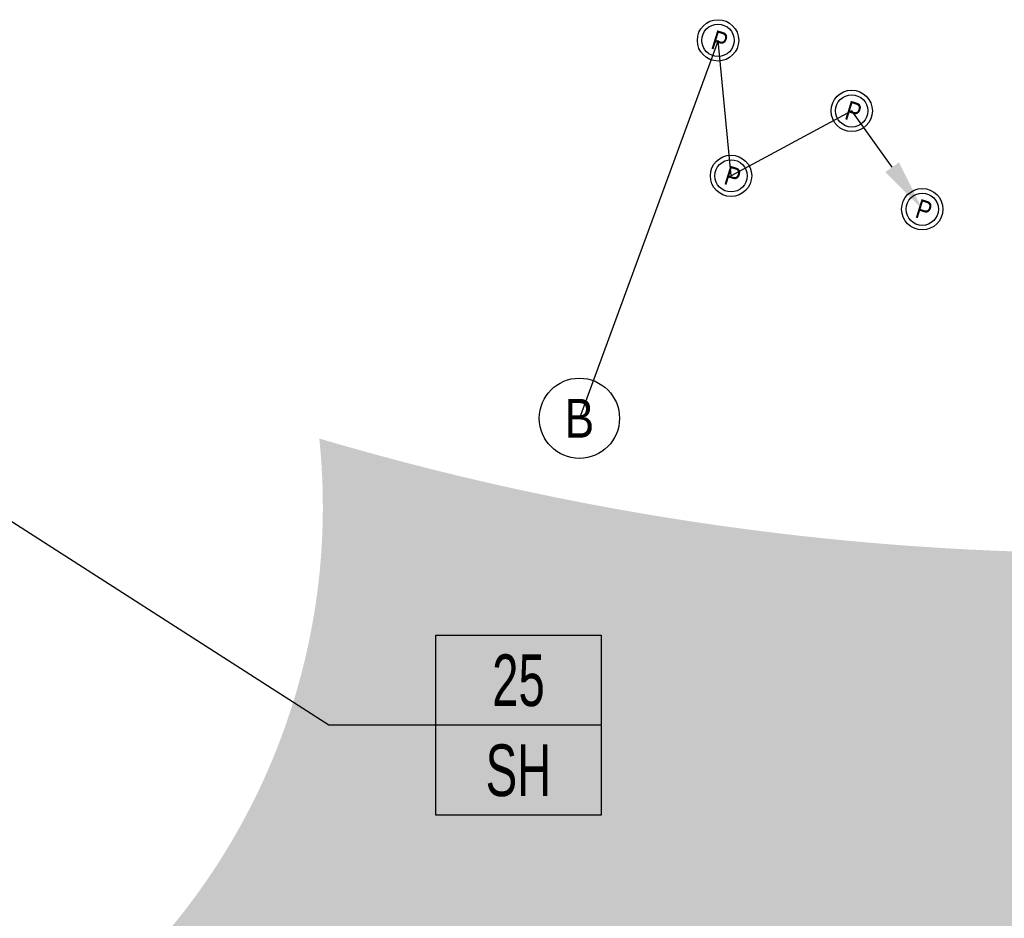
# Model space of a CAD drawing. Extents: x 1609557 to 1611883, y 574690 to 575242.
# Tile 6 of 43: x 1609974 to 1610022, y 575094 to 575137. Entities that reach past the tile are written whole.
import ezdxf
from ezdxf import colors
from ezdxf.entities.mleader import LeaderData, LeaderLine
from ezdxf.enums import TextEntityAlignment as Align
from ezdxf.math import Vec2, Vec3

# ---------------------------------------------------------------- set-up
doc = ezdxf.new("R2010")
doc.units = 0
doc.header["$MEASUREMENT"] = 0
doc.layers.add('C-SHRUB-WELL', color=3, linetype='Continuous')
doc.layers.add('L-STON', color=3, linetype='Continuous')
doc.layers.add('L-ANNO-NOTE', color=2, linetype='Continuous', lineweight=25)
doc.styles.add('RDG_Standard', font='ARIALN.TTF')
doc.styles.add('SHR', font='ARIALN.TTF', dxfattribs={"height": 0.75})
doc.styles.get("Standard").update_dxf_attribs({"font": 'arial.ttf'})
doc.styles.add('X-HLVM1S', font='ARIALN.TTF')

# ---------------------------------------------------------------- blocks, each defined once
blk = doc.blocks.new('*U99')
at = {"true_color": 0xffffff}
blk.add_hatch(color=7, dxfattribs=at).paths.add_polyline_path([(0.1124, 0.2353), (0.5466, 0.2353), (0.5466, -0.235), (0.1124, -0.2353)])
at = {"color": 3}
for points in [[(0.1295, 0), (-0.1295, 0), (-1.0238, 0.573)], [(0.5295, 0), (0.1295, 0)]]:
    blk.add_lwpolyline(points, dxfattribs=at)
blk.add_lwpolyline([(0.1295, 0.2179), (0.5295, 0.2179), (0.5295, -0.2179), (0.1295, -0.2179)], close=True, dxfattribs=at)
at = {"color": 1, "style": 'X-HLVM1S', "width": 0.8, "flags": 8}
for tag, p in [('PLANTNUMBER', (0.3295, 0.1089)), ('SPECIESTYPE', (0.3295, -0.1089))]:
    blk.add_attdef(tag, text='', height=0.125, dxfattribs=at).set_placement(p, align=Align.MIDDLE_CENTER)
blk = doc.blocks.new('_SHRUBWELL')
at = {"lineweight": -2}
for radius in [0.08, 0.0625]:
    blk.add_circle((0, 0), radius, dxfattribs=at)
at = {"lineweight": -2, "style": 'SHR'}
blk.add_text('P', height=0.075, rotation=342.79, dxfattribs=at).set_placement((-0.0045, -0.0389), align=Align.CENTER)
blk = doc.blocks.new('KEYNOTE-CIRCLE')
at = {"layer": 'L-ANNO-NOTE', "color": 0, "transparency": 16777216}
blk.add_circle((0, 0), 0.0971, dxfattribs=at)
at = {"layer": 'L-ANNO-NOTE', "color": 0, "transparency": 16777216, "style": 'RDG_Standard'}
blk.add_attdef('#', text='', height=0.0938, dxfattribs=at).set_placement((0, 0), align=Align.MIDDLE_CENTER)

msp = doc.modelspace()

# ---------------------------------------------------------------- hatches: boundary and pattern name
at = {"layer": 'L-STON'}
h = msp.add_hatch(dxfattribs=at)
h.set_pattern_fill('GRASS', color=256, scale=2)
edge = h.paths.add_edge_path()
edge.add_line((1609862.714, 575104.346), (1609865.395, 575104.885))
edge.add_line((1609865.395, 575104.885), (1609867.642, 575107.527))
edge.add_line((1609867.642, 575107.527), (1609867.92, 575109.522))
edge.add_line((1609867.92, 575109.522), (1609870.497, 575113.52))
edge.add_line((1609870.497, 575113.52), (1609873.167, 575113.52))
edge.add_line((1609873.167, 575113.52), (1609875.427, 575114.511))
edge.add_line((1609875.427, 575114.511), (1609876.338, 575116.862))
edge.add_line((1609876.338, 575116.862), (1609875.904, 575121.019))
edge.add_line((1609875.904, 575121.019), (1609877.001, 575123.397))
edge.add_line((1609877.001, 575123.397), (1609877.073, 575123.92))
edge.add_arc((1609907.814, 575185.157), 68.519, 243.34377, 284.76213)
edge.add_arc((1609956.746, 575113.658), 31.907, 170.5461, 365.9406)
edge.add_arc((1610026.777, 575246.415), 135, 253.52088, 274.31001)
edge.add_arc((1610038.469, 575086.368), 25.476, -54.5937, 93.4793, ccw=False)
edge.add_line((1610053.229, 575065.603), (1610002.059, 575079.497))
edge.add_line((1610002.059, 575079.497), (1610001.08, 575081.24))
edge.add_arc((1609960.318, 575153.834), 83.255, 230.29525, 299.31472, ccw=False)
edge.add_line((1609907.132, 575089.782), (1609905.854, 575088.244))
edge.add_line((1609905.854, 575088.244), (1609898.668, 575075.296))
edge.add_arc((1609962.139, 575190.626), 131.642, 220.95133, 241.17439, ccw=False)

# ---------------------------------------------------------------- block references
at = {"layer": 'C-SHRUB-WELL', "xscale": 12.50000000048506, "yscale": 12.50000000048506, "zscale": 1.041666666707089}
for p in [(1610007.783, 575136.236), (1610014.255, 575132.821), (1610008.413, 575129.678), (1610017.671, 575128.062)]:
    msp.add_blockref('_SHRUBWELL', p, dxfattribs=at)
at = {"layer": 'L-ANNO-NOTE'}
ref = msp.add_blockref('*U99', (1609991.534, 575103.081), dxfattribs=dict(at, xscale=20, yscale=20, zscale=20))
ref.add_attrib('PLANTNUMBER', '25', dxfattribs={"layer": '0', "color": 1, "height": 2.5, "style": 'X-HLVM1S', "width": 0.8}).set_placement((1609998.124, 575105.259), align=Align.MIDDLE_CENTER)
ref.add_attrib('SPECIESTYPE', 'SH', dxfattribs={"layer": '0', "color": 1, "height": 2.5, "style": 'X-HLVM1S', "width": 0.8}).set_placement((1609998.124, 575100.902), align=Align.MIDDLE_CENTER)

# ---------------------------------------------------------------- leaders
ml = msp.add_multileader_block('Standard', dxfattribs=at)
ml.set_content('KEYNOTE-CIRCLE', color=256, scale=20)
ml.set_attribute('#', 'B', width=0)
ml.set_leader_properties()
ml.build(insert=Vec2(0, 0))
ml.multileader.update_dxf_attribs({"has_dogleg": 0, "text_right_attachment_type": 3, "dogleg_length": 0.36, "arrow_head_size": 2.5, "scale": 10, "block_connection_type": 1})
ctx = ml.context
ctx.base_point, ctx.scale, ctx.char_height, ctx.arrow_head_size, ctx.landing_gap_size, ctx.plane_origin = Vec3(1610001.072, 575117.941), 10, 1.875, 2.5, 1.8, Vec3(1610001.858, 575113.377)
ctx.right_attachment, ctx.attachment_type = 3, 1
notes = []
notes.append((ctx, [(1, (1, 1, 0), (1610004.672, 575117.941), (-1, 0), 3.6, [(0, [(1610017.671, 575128.062), (1610014.255, 575132.821), (1610008.413, 575129.678), (1610007.783, 575136.236)], 0, [])])]))
ctx.block.insert = Vec3(1610001.072, 575117.941)
for ctx, leaders in notes:
    for number, flags, end, landing, length, lines in leaders:
        leader = LeaderData()
        leader.index, (leader.has_last_leader_line, leader.has_dogleg_vector, leader.attachment_direction) = number, flags
        leader.last_leader_point, leader.dogleg_vector, leader.dogleg_length = Vec3(end), Vec3(landing), length
        for number, points, colour, breaks in lines:
            line = LeaderLine()
            line.index, line.vertices, line.color, line.breaks = number, Vec3.list(points), colors.encode_raw_color(colour), breaks
            leader.lines.append(line)
        ctx.leaders.append(leader)

doc.saveas('drawing.dxf')
